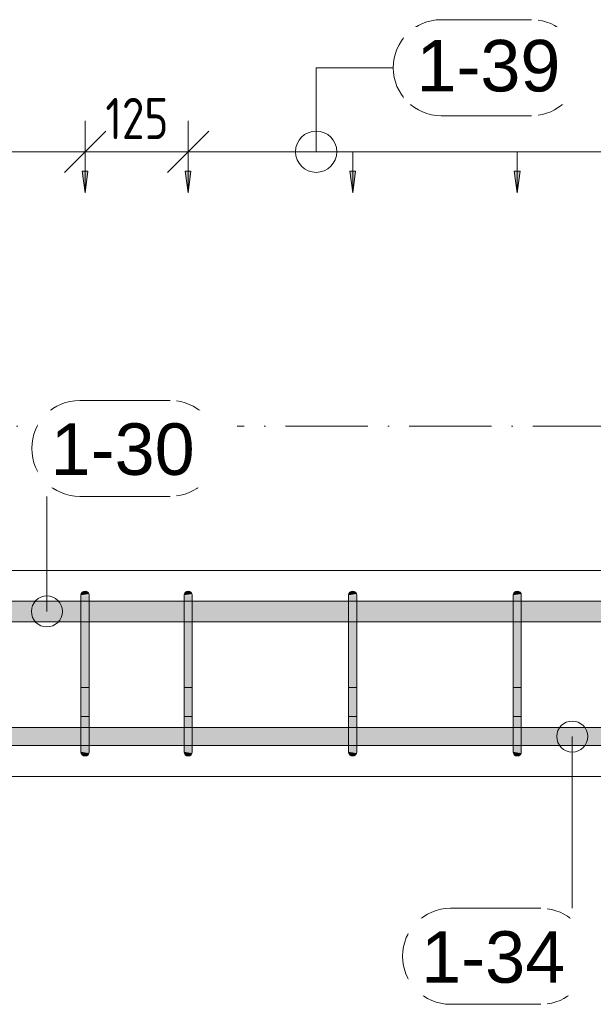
# Model space of a CAD drawing. Header units: millimetres. Extents: x 4307 to 42792, y 1610 to 10025.
# Tile 248 of 256: x 36680 to 37376, y 8394 to 9588. Entities that reach past the tile are written whole.
import ezdxf

# ---------------------------------------------------------------- set-up
doc = ezdxf.new("R2010")
doc.units = ezdxf.units.MM
doc.linetypes.add('Čerchovaná', pattern=[150, 100, -25, 0, -25])
for name, color, linetype, lineweight in [('A-ANNO-DIMS', 211, 'Continuous', 5), ('A-ANNO-DIMS-25', 211, 'Continuous', 5), ('A-FLOR-LEVL', 51, 'Continuous', 5), ('S-BEAM', 12, 'Continuous', 9), ('S-RBAR', 171, 'Continuous', 5), ('S-RBAR-IDEN', 171, 'Continuous', 5)]:
    doc.layers.add(name, color=color, linetype=linetype, lineweight=lineweight)
doc.styles.add('Arial_1', font='arial.ttf', dxfattribs={"height": 62.5})
doc.styles.add('ISOCPEUR_2', font='isocpeur.ttf', dxfattribs={"width": 0.8, "height": 50})
doc.dimstyles.new('Vnitřní', dxfattribs={"dimscale": 304.8, "dimtxt": 49.799059, "dimasz": 0.164042, "dimexe": 0.123031, "dimexo": 0.0625, "dimgap": 0, "dimtad": 1, "dimdec": 0, "dimzin": 0, "dimdsep": 46, "dimtxsty": 'ISOCPEUR_2', "dimblk1": 'OBLIQUE', "dimblk2": 'OBLIQUE', "dimsah": 1, "dimcen": 0.09, "dimdle": 0.123031, "dimazin": 0, "dimtfac": 1, "dimtdec": 4, "dimtix": 1, "dimtmove": 0, "dimatfit": 3, "dimfxl": 0.123031, "dimfxlon": 1, "dimtvp": 1, "dimtolj": 1, "dimtzin": 0, "dimarcsym": 2})
doc.dimstyles.new('Výztuž_kusy__řezy__3', dxfattribs={"dimscale": 304.8, "dimtxt": 0.18, "dimasz": 0, "dimexe": 0, "dimexo": 0.0625, "dimgap": 0.082021, "dimtad": 1, "dimdec": 0, "dimzin": 0, "dimdsep": 46, "dimtxsty": 'Arial_1', "dimblk1": 'NONE', "dimblk2": 'NONE', "dimsah": 1, "dimcen": 0.09, "dimazin": 0, "dimtfac": 1, "dimtdec": 4, "dimtix": 1, "dimtmove": 0, "dimatfit": 3, "dimfxl": 0.164042, "dimfxlon": 1, "dimtvp": 1, "dimtfill": 1, "dimtolj": 1, "dimtzin": 0, "dimarcsym": 2})

# ---------------------------------------------------------------- blocks, each defined once
blk = doc.blocks.new('DIMBLOCK796-V3')
at = {"layer": 'A-ANNO-DIMS-25'}
for p, q in [((36759.8, 9427.8), (36759.8, 9465.3)), ((36884.8, 9427.8), (36884.8, 9465.3)), ((36759.8, 9427.8), (36784.8, 9452.8)), ((36884.8, 9427.8), (36909.8, 9452.8)), ((36722.3, 9427.8), (36922.3, 9427.8)), ((36759.8, 9427.8), (36734.8, 9402.8)), ((36759.8, 9427.8), (36759.8, 9390.3)), ((36884.8, 9427.8), (36859.8, 9402.8)), ((36884.8, 9427.8), (36884.8, 9390.3))]:
    blk.add_line(p, q, dxfattribs=at)
at = {"layer": 'A-ANNO-DIMS-25', "color": 0, "insert": (36784.4, 9493.1), "char_height": 50, "width": 90.788, "attachment_point": 1, "line_spacing_factor": 1.149209, "style": 'ISOCPEUR_2'}
blk.add_mtext('125', dxfattribs=at)
blk = doc.blocks.new('_Oblique')
at = {"color": 0, "linetype": 'ByBlock', "lineweight": -2}
blk.add_line((-0.5, -0.5), (0.5, 0.5), dxfattribs=at)
blk = doc.blocks.new('DIMBLOCK855-V3')
at = {"layer": 'A-ANNO-DIMS-25'}
for points in [[(36661.3, 9377.8), (36664.7, 9404.1), (36657.8, 9404.1)], [(36759.8, 9377.8), (36763.2, 9404.1), (36756.3, 9404.1)]]:
    blk.add_hatch(color=256, dxfattribs=at).paths.add_polyline_path(points)
for p, q in [((36661.3, 9427.8), (36759.8, 9427.8)), ((36661.3, 9427.8), (36661.3, 9427.8)), ((36661.3, 9427.8), (36661.3, 9377.8)), ((36759.8, 9427.8), (36759.8, 9427.8)), ((36759.8, 9427.8), (36759.8, 9377.8)), ((36664.7, 9404.1), (36657.8, 9404.1)), ((36657.8, 9404.1), (36661.3, 9377.8)), ((36661.3, 9377.8), (36664.7, 9404.1)), ((36763.2, 9404.1), (36756.3, 9404.1)), ((36756.3, 9404.1), (36759.8, 9377.8)), ((36759.8, 9377.8), (36763.2, 9404.1))]:
    blk.add_line(p, q, dxfattribs=at)
blk = doc.blocks.new('_None')
blk = doc.blocks.new('DIMBLOCK856-V3')
at = {"layer": 'A-ANNO-DIMS-25'}
for points in [[(35380.5, 9377.8), (35384, 9404.1), (35377.1, 9404.1)], [(35479, 9377.8), (35482.5, 9404.1), (35475.6, 9404.1)], [(35577.6, 9377.8), (35581, 9404.1), (35574.1, 9404.1)], [(35676.1, 9377.8), (35679.5, 9404.1), (35672.6, 9404.1)], [(35774.6, 9377.8), (35778, 9404.1), (35771.1, 9404.1)], [(35873.1, 9377.8), (35876.6, 9404.1), (35869.6, 9404.1)], [(35971.6, 9377.8), (35975.1, 9404.1), (35968.2, 9404.1)], [(36070.1, 9377.8), (36073.6, 9404.1), (36066.7, 9404.1)], [(36168.7, 9377.8), (36172.1, 9404.1), (36165.2, 9404.1)], [(36267.2, 9377.8), (36270.6, 9404.1), (36263.7, 9404.1)], [(36365.7, 9377.8), (36369.2, 9404.1), (36362.2, 9404.1)], [(36464.2, 9377.8), (36467.7, 9404.1), (36460.8, 9404.1)], [(36562.7, 9377.8), (36566.2, 9404.1), (36559.3, 9404.1)], [(36661.3, 9377.8), (36664.7, 9404.1), (36657.8, 9404.1)], [(36759.8, 9377.8), (36763.2, 9404.1), (36756.3, 9404.1)]]:
    blk.add_hatch(color=256, dxfattribs=at).paths.add_polyline_path(points)
for p, q in [((35380.5, 9427.8), (36759.8, 9427.8)), ((35380.5, 9427.8), (35479, 9427.8)), ((35380.5, 9427.8), (35380.5, 9427.8)), ((35380.5, 9427.8), (35380.5, 9377.8)), ((35479, 9427.8), (35577.6, 9427.8)), ((35479, 9427.8), (35479, 9427.8)), ((35479, 9427.8), (35479, 9377.8)), ((35577.6, 9427.8), (35676.1, 9427.8)), ((35577.6, 9427.8), (35577.6, 9427.8)), ((35577.6, 9427.8), (35577.6, 9377.8)), ((35676.1, 9427.8), (35774.6, 9427.8)), ((35676.1, 9427.8), (35676.1, 9427.8)), ((35676.1, 9427.8), (35676.1, 9377.8)), ((35774.6, 9427.8), (35873.1, 9427.8)), ((35774.6, 9427.8), (35774.6, 9427.8)), ((35774.6, 9427.8), (35774.6, 9377.8)), ((35873.1, 9427.8), (35971.6, 9427.8)), ((35873.1, 9427.8), (35873.1, 9427.8)), ((35873.1, 9427.8), (35873.1, 9377.8)), ((35971.6, 9427.8), (36070.1, 9427.8)), ((35971.6, 9427.8), (35971.6, 9427.8)), ((35971.6, 9427.8), (35971.6, 9377.8)), ((36070.1, 9427.8), (36168.7, 9427.8)), ((36070.1, 9427.8), (36070.1, 9427.8)), ((36070.1, 9427.8), (36070.1, 9377.8)), ((36168.7, 9427.8), (36267.2, 9427.8)), ((36168.7, 9427.8), (36168.7, 9427.8)), ((36168.7, 9427.8), (36168.7, 9377.8)), ((36267.2, 9427.8), (36365.7, 9427.8)), ((36267.2, 9427.8), (36267.2, 9427.8)), ((36267.2, 9427.8), (36267.2, 9377.8)), ((36365.7, 9427.8), (36464.2, 9427.8)), ((36365.7, 9427.8), (36365.7, 9427.8)), ((36365.7, 9427.8), (36365.7, 9377.8)), ((36464.2, 9427.8), (36562.7, 9427.8)), ((36464.2, 9427.8), (36464.2, 9427.8)), ((36464.2, 9427.8), (36464.2, 9377.8)), ((36562.7, 9427.8), (36661.3, 9427.8)), ((36562.7, 9427.8), (36562.7, 9427.8)), ((36562.7, 9427.8), (36562.7, 9377.8)), ((36661.3, 9427.8), (36759.8, 9427.8)), ((36661.3, 9427.8), (36661.3, 9427.8)), ((36661.3, 9427.8), (36661.3, 9377.8)), ((36759.8, 9427.8), (36759.8, 9427.8)), ((36759.8, 9427.8), (36759.8, 9377.8)), ((35384, 9404.1), (35377.1, 9404.1)), ((35377.1, 9404.1), (35380.5, 9377.8)), ((35380.5, 9377.8), (35384, 9404.1)), ((35482.5, 9404.1), (35475.6, 9404.1)), ((35475.6, 9404.1), (35479, 9377.8)), ((35479, 9377.8), (35482.5, 9404.1)), ((35581, 9404.1), (35574.1, 9404.1)), ((35574.1, 9404.1), (35577.6, 9377.8)), ((35577.6, 9377.8), (35581, 9404.1)), ((35679.5, 9404.1), (35672.6, 9404.1)), ((35672.6, 9404.1), (35676.1, 9377.8)), ((35676.1, 9377.8), (35679.5, 9404.1)), ((35778, 9404.1), (35771.1, 9404.1)), ((35771.1, 9404.1), (35774.6, 9377.8)), ((35774.6, 9377.8), (35778, 9404.1)), ((35876.6, 9404.1), (35869.6, 9404.1)), ((35869.6, 9404.1), (35873.1, 9377.8)), ((35873.1, 9377.8), (35876.6, 9404.1)), ((35975.1, 9404.1), (35968.2, 9404.1)), ((35968.2, 9404.1), (35971.6, 9377.8)), ((35971.6, 9377.8), (35975.1, 9404.1)), ((36073.6, 9404.1), (36066.7, 9404.1)), ((36066.7, 9404.1), (36070.1, 9377.8)), ((36070.1, 9377.8), (36073.6, 9404.1)), ((36172.1, 9404.1), (36165.2, 9404.1)), ((36165.2, 9404.1), (36168.7, 9377.8)), ((36168.7, 9377.8), (36172.1, 9404.1)), ((36270.6, 9404.1), (36263.7, 9404.1)), ((36263.7, 9404.1), (36267.2, 9377.8)), ((36267.2, 9377.8), (36270.6, 9404.1)), ((36369.2, 9404.1), (36362.2, 9404.1)), ((36362.2, 9404.1), (36365.7, 9377.8)), ((36365.7, 9377.8), (36369.2, 9404.1)), ((36467.7, 9404.1), (36460.8, 9404.1)), ((36460.8, 9404.1), (36464.2, 9377.8)), ((36464.2, 9377.8), (36467.7, 9404.1)), ((36566.2, 9404.1), (36559.3, 9404.1)), ((36559.3, 9404.1), (36562.7, 9377.8)), ((36562.7, 9377.8), (36566.2, 9404.1)), ((36664.7, 9404.1), (36657.8, 9404.1)), ((36657.8, 9404.1), (36661.3, 9377.8)), ((36661.3, 9377.8), (36664.7, 9404.1)), ((36763.2, 9404.1), (36756.3, 9404.1)), ((36756.3, 9404.1), (36759.8, 9377.8)), ((36759.8, 9377.8), (36763.2, 9404.1))]:
    blk.add_line(p, q, dxfattribs=at)
blk = doc.blocks.new('DIMBLOCK857-V3')
at = {"layer": 'A-ANNO-DIMS-25'}
for points in [[(36884.8, 9377.8), (36888.2, 9404.1), (36881.3, 9404.1)], [(37084.4, 9377.8), (37087.8, 9404.1), (37080.9, 9404.1)]]:
    blk.add_hatch(color=256, dxfattribs=at).paths.add_polyline_path(points)
for p, q in [((36884.8, 9427.8), (37084.4, 9427.8)), ((36884.8, 9427.8), (36884.8, 9427.8)), ((36884.8, 9427.8), (36884.8, 9377.8)), ((37084.4, 9427.8), (37084.4, 9427.8)), ((37084.4, 9427.8), (37084.4, 9377.8)), ((36888.2, 9404.1), (36881.3, 9404.1)), ((36881.3, 9404.1), (36884.8, 9377.8)), ((36884.8, 9377.8), (36888.2, 9404.1)), ((37087.8, 9404.1), (37080.9, 9404.1)), ((37080.9, 9404.1), (37084.4, 9377.8)), ((37084.4, 9377.8), (37087.8, 9404.1))]:
    blk.add_line(p, q, dxfattribs=at)
blk = doc.blocks.new('DIMBLOCK858-V3')
at = {"layer": 'A-ANNO-DIMS-25'}
for points in [[(37084.4, 9377.8), (37087.8, 9404.1), (37080.9, 9404.1)], [(37284, 9377.8), (37287.4, 9404.1), (37280.5, 9404.1)]]:
    blk.add_hatch(color=256, dxfattribs=at).paths.add_polyline_path(points)
for p, q in [((37084.4, 9427.8), (37284, 9427.8)), ((37084.4, 9427.8), (37084.4, 9427.8)), ((37084.4, 9427.8), (37084.4, 9377.8)), ((37284, 9427.8), (37284, 9427.8)), ((37284, 9427.8), (37284, 9377.8)), ((37087.8, 9404.1), (37080.9, 9404.1)), ((37080.9, 9404.1), (37084.4, 9377.8)), ((37084.4, 9377.8), (37087.8, 9404.1)), ((37287.4, 9404.1), (37280.5, 9404.1)), ((37280.5, 9404.1), (37284, 9377.8)), ((37284, 9377.8), (37287.4, 9404.1))]:
    blk.add_line(p, q, dxfattribs=at)
blk = doc.blocks.new('DIMBLOCK859-V3')
at = {"layer": 'A-ANNO-DIMS-25'}
for points in [[(37284, 9377.8), (37287.4, 9404.1), (37280.5, 9404.1)], [(37483.6, 9377.8), (37487, 9404.1), (37480.1, 9404.1)]]:
    blk.add_hatch(color=256, dxfattribs=at).paths.add_polyline_path(points)
for p, q in [((37284, 9427.8), (37483.6, 9427.8)), ((37284, 9427.8), (37284, 9427.8)), ((37284, 9427.8), (37284, 9377.8)), ((37483.6, 9427.8), (37483.6, 9427.8)), ((37483.6, 9427.8), (37483.6, 9377.8)), ((37287.4, 9404.1), (37280.5, 9404.1)), ((37280.5, 9404.1), (37284, 9377.8)), ((37284, 9377.8), (37287.4, 9404.1)), ((37487, 9404.1), (37480.1, 9404.1)), ((37480.1, 9404.1), (37483.6, 9377.8)), ((37483.6, 9377.8), (37487, 9404.1))]:
    blk.add_line(p, q, dxfattribs=at)
blk = doc.blocks.new('DIMBLOCK869-V3')
at = {"layer": 'A-ANNO-DIMS-25'}
for points in [[(36884.8, 9377.8), (36888.2, 9404.1), (36881.3, 9404.1)], [(37084.4, 9377.8), (37087.8, 9404.1), (37080.9, 9404.1)], [(37284, 9377.8), (37287.4, 9404.1), (37280.5, 9404.1)], [(37483.6, 9377.8), (37487, 9404.1), (37480.1, 9404.1)], [(37683.2, 9377.8), (37686.6, 9404.1), (37679.7, 9404.1)], [(37882.8, 9377.8), (37886.2, 9404.1), (37879.3, 9404.1)], [(38082.4, 9377.8), (38085.8, 9404.1), (38078.9, 9404.1)], [(38282, 9377.8), (38285.4, 9404.1), (38278.5, 9404.1)], [(38481.6, 9377.8), (38485, 9404.1), (38478.1, 9404.1)], [(38681.2, 9377.8), (38684.6, 9404.1), (38677.7, 9404.1)], [(38880.8, 9377.8), (38884.2, 9404.1), (38877.3, 9404.1)], [(39080.4, 9377.8), (39083.8, 9404.1), (39076.9, 9404.1)], [(39280, 9377.8), (39283.4, 9404.1), (39276.5, 9404.1)]]:
    blk.add_hatch(color=256, dxfattribs=at).paths.add_polyline_path(points)
for p, q in [((36884.8, 9427.8), (39280, 9427.8)), ((36884.8, 9427.8), (37084.4, 9427.8)), ((36884.8, 9427.8), (36884.8, 9427.8)), ((36884.8, 9427.8), (36884.8, 9377.8)), ((37084.4, 9427.8), (37284, 9427.8)), ((37084.4, 9427.8), (37084.4, 9427.8)), ((37084.4, 9427.8), (37084.4, 9377.8)), ((37284, 9427.8), (37483.6, 9427.8)), ((37284, 9427.8), (37284, 9427.8)), ((37284, 9427.8), (37284, 9377.8)), ((37483.6, 9427.8), (37683.2, 9427.8)), ((37483.6, 9427.8), (37483.6, 9427.8)), ((37483.6, 9427.8), (37483.6, 9377.8)), ((37683.2, 9427.8), (37882.8, 9427.8)), ((37683.2, 9427.8), (37683.2, 9427.8)), ((37683.2, 9427.8), (37683.2, 9377.8)), ((37882.8, 9427.8), (38082.4, 9427.8)), ((37882.8, 9427.8), (37882.8, 9427.8)), ((37882.8, 9427.8), (37882.8, 9377.8)), ((38082.4, 9427.8), (38282, 9427.8)), ((38082.4, 9427.8), (38082.4, 9427.8)), ((38082.4, 9427.8), (38082.4, 9377.8)), ((38282, 9427.8), (38481.6, 9427.8)), ((38282, 9427.8), (38282, 9427.8)), ((38282, 9427.8), (38282, 9377.8)), ((38481.6, 9427.8), (38681.2, 9427.8)), ((38481.6, 9427.8), (38481.6, 9427.8)), ((38481.6, 9427.8), (38481.6, 9377.8)), ((38681.2, 9427.8), (38880.8, 9427.8)), ((38681.2, 9427.8), (38681.2, 9427.8)), ((38681.2, 9427.8), (38681.2, 9377.8)), ((38880.8, 9427.8), (39080.4, 9427.8)), ((38880.8, 9427.8), (38880.8, 9427.8)), ((38880.8, 9427.8), (38880.8, 9377.8)), ((39080.4, 9427.8), (39280, 9427.8)), ((39080.4, 9427.8), (39080.4, 9427.8)), ((39080.4, 9427.8), (39080.4, 9377.8)), ((39280, 9427.8), (39280, 9427.8)), ((39280, 9427.8), (39280, 9377.8)), ((36888.2, 9404.1), (36881.3, 9404.1)), ((36881.3, 9404.1), (36884.8, 9377.8)), ((36884.8, 9377.8), (36888.2, 9404.1)), ((37087.8, 9404.1), (37080.9, 9404.1)), ((37080.9, 9404.1), (37084.4, 9377.8)), ((37084.4, 9377.8), (37087.8, 9404.1)), ((37287.4, 9404.1), (37280.5, 9404.1)), ((37280.5, 9404.1), (37284, 9377.8)), ((37284, 9377.8), (37287.4, 9404.1)), ((37487, 9404.1), (37480.1, 9404.1)), ((37480.1, 9404.1), (37483.6, 9377.8)), ((37483.6, 9377.8), (37487, 9404.1)), ((37686.6, 9404.1), (37679.7, 9404.1)), ((37679.7, 9404.1), (37683.2, 9377.8)), ((37683.2, 9377.8), (37686.6, 9404.1)), ((37886.2, 9404.1), (37879.3, 9404.1)), ((37879.3, 9404.1), (37882.8, 9377.8)), ((37882.8, 9377.8), (37886.2, 9404.1)), ((38085.8, 9404.1), (38078.9, 9404.1)), ((38078.9, 9404.1), (38082.4, 9377.8)), ((38082.4, 9377.8), (38085.8, 9404.1)), ((38285.4, 9404.1), (38278.5, 9404.1)), ((38278.5, 9404.1), (38282, 9377.8)), ((38282, 9377.8), (38285.4, 9404.1)), ((38485, 9404.1), (38478.1, 9404.1)), ((38478.1, 9404.1), (38481.6, 9377.8)), ((38481.6, 9377.8), (38485, 9404.1)), ((38684.6, 9404.1), (38677.7, 9404.1)), ((38677.7, 9404.1), (38681.2, 9377.8)), ((38681.2, 9377.8), (38684.6, 9404.1)), ((38884.2, 9404.1), (38877.3, 9404.1)), ((38877.3, 9404.1), (38880.8, 9377.8)), ((38880.8, 9377.8), (38884.2, 9404.1)), ((39083.8, 9404.1), (39076.9, 9404.1)), ((39076.9, 9404.1), (39080.4, 9377.8)), ((39080.4, 9377.8), (39083.8, 9404.1)), ((39283.4, 9404.1), (39276.5, 9404.1)), ((39276.5, 9404.1), (39280, 9377.8)), ((39280, 9377.8), (39283.4, 9404.1))]:
    blk.add_line(p, q, dxfattribs=at)
blk = doc.blocks.new('Popisek výztuže__BEZ NATOČENÍ_ - _Typ_ množství_PRAVÝ _řezy_-573725-V3')
at = {"layer": 'S-RBAR-IDEN'}
for p, q in [((6547.6, 9782.6), (6437.9, 9782.6)), ((6437.9, 9666.2), (6547.6, 9666.2))]:
    blk.add_line(p, q, dxfattribs=at)
for centre, start, end in [((6437.9, 9724.4), 90, 270), ((6547.6, 9724.4), 277.6434, 82.3566)]:
    blk.add_arc(centre, 58.2, start, end, dxfattribs=at)
blk = doc.blocks.new('Popisek výztuže - _Typ_ množství_LEVÝ-573731-V3')
at = {"layer": 'S-RBAR-IDEN'}
for p, q in [((5555.8, 9108.9), (5446.1, 9108.9)), ((5446.1, 8992.5), (5555.8, 8992.5))]:
    blk.add_line(p, q, dxfattribs=at)
for centre, start, end in [((5446.1, 9050.7), 90, 270), ((5555.8, 9050.7), 277.6434, 82.3566)]:
    blk.add_arc(centre, 58.2, start, end, dxfattribs=at)
blk = doc.blocks.new('Popisek výztuže - _Typ_ množství_PRAVÝ-500031-V3')
at = {"layer": 'S-RBAR-IDEN'}
for p, q in [((16609.1, 9085.5), (16499.4, 9085.5)), ((16499.4, 8969.1), (16609.1, 8969.1))]:
    blk.add_line(p, q, dxfattribs=at)
for centre, start, end in [((16499.4, 9027.3), 90, 270), ((16609.1, 9027.3), 277.6434, 82.3566)]:
    blk.add_arc(centre, 58.2, start, end, dxfattribs=at)

msp = doc.modelspace()

# ---------------------------------------------------------------- hatches: boundary and pattern name
at = {"layer": 'S-RBAR'}
for points in [[(36754.8, 8890), (36764.6, 8891.3), (36764.1, 8892.5), (36763.3, 8893.5), (36762.3, 8894.3), (36761.1, 8894.8), (36759.8, 8895), (36758.5, 8894.8), (36757.3, 8894.3), (36756.2, 8893.5), (36755.4, 8892.5), (36754.9, 8891.3)], [(36764.8, 8865), (36764.8, 8890), (36754.8, 8890), (36754.8, 8865)], [(36879.8, 8890), (36889.6, 8891.3), (36889.1, 8892.5), (36888.3, 8893.5), (36887.3, 8894.3), (36886.1, 8894.8), (36884.8, 8895), (36883.5, 8894.8), (36882.3, 8894.3), (36881.2, 8893.5), (36880.4, 8892.5), (36879.9, 8891.3)], [(36889.8, 8865), (36889.8, 8890), (36879.8, 8890), (36879.8, 8865)], [(37079.4, 8890), (37089.2, 8891.3), (37088.7, 8892.5), (37087.9, 8893.5), (37086.9, 8894.3), (37085.7, 8894.8), (37084.4, 8895), (37083.1, 8894.8), (37081.9, 8894.3), (37080.8, 8893.5), (37080, 8892.5), (37079.5, 8891.3)], [(37089.4, 8865), (37089.4, 8890), (37079.4, 8890), (37079.4, 8865)], [(37279, 8890), (37288.8, 8891.3), (37288.3, 8892.5), (37287.5, 8893.5), (37286.5, 8894.3), (37285.3, 8894.8), (37284, 8895), (37282.7, 8894.8), (37281.5, 8894.3), (37280.4, 8893.5), (37279.6, 8892.5), (37279.1, 8891.3)], [(37289, 8865), (37289, 8890), (37279, 8890), (37279, 8865)], [(36764.8, 8725), (36764.8, 8865), (36754.8, 8865), (36754.8, 8725)], [(36889.8, 8725), (36889.8, 8865), (36879.8, 8865), (36879.8, 8725)], [(37089.4, 8725), (37089.4, 8865), (37079.4, 8865), (37079.4, 8725)], [(37289, 8725), (37289, 8865), (37279, 8865), (37279, 8725)], [(36764.6, 8700), (36764.8, 8700), (36764.8, 8725), (36754.8, 8725), (36754.8, 8700), (36759.8, 8700)], [(36889.6, 8700), (36889.8, 8700), (36889.8, 8725), (36879.8, 8725), (36879.8, 8700), (36884.8, 8700)], [(37089.2, 8700), (37089.4, 8700), (37089.4, 8725), (37079.4, 8725), (37079.4, 8700), (37084.4, 8700)], [(37288.8, 8700), (37289, 8700), (37289, 8725), (37279, 8725), (37279, 8700), (37284, 8700)], [(36759.8, 8695), (36761.1, 8695.2), (36762.3, 8695.7), (36763.3, 8696.5), (36764.1, 8697.5), (36764.6, 8698.7), (36754.8, 8700), (36754.9, 8698.7), (36755.4, 8697.5), (36756.2, 8696.5), (36757.3, 8695.7), (36758.5, 8695.2)], [(36884.8, 8695), (36886.1, 8695.2), (36887.3, 8695.7), (36888.3, 8696.5), (36889.1, 8697.5), (36889.6, 8698.7), (36879.8, 8700), (36879.9, 8698.7), (36880.4, 8697.5), (36881.2, 8696.5), (36882.3, 8695.7), (36883.5, 8695.2)], [(37084.4, 8695), (37085.7, 8695.2), (37086.9, 8695.7), (37087.9, 8696.5), (37088.7, 8697.5), (37089.2, 8698.7), (37079.4, 8700), (37079.5, 8698.7), (37080, 8697.5), (37080.8, 8696.5), (37081.9, 8695.7), (37083.1, 8695.2)], [(37284, 8695), (37285.3, 8695.2), (37286.5, 8695.7), (37287.5, 8696.5), (37288.3, 8697.5), (37288.8, 8698.7), (37279, 8700), (37279.1, 8698.7), (37279.6, 8697.5), (37280.4, 8696.5), (37281.5, 8695.7), (37282.7, 8695.2)]]:
    msp.add_hatch(color=7, dxfattribs=at).paths.add_polyline_path(points)
h = msp.add_hatch(color=7, dxfattribs=at)
h.paths.add_polyline_path([(35779.6, 8857.8), (35868.1, 8857.8), (35868.1, 8882.8), (35779.6, 8882.8), (35779.6, 8865)])
h.paths.add_polyline_path([(38077.4, 8857.8), (38077.4, 8882.8), (37887.8, 8882.8), (37887.8, 8857.8), (38010.1, 8857.8)])
h.paths.add_polyline_path([(33127.6, 8857.8), (33311.8, 8857.8), (33311.8, 8882.8), (33127.6, 8882.8)])
h.paths.add_polyline_path([(35671.1, 8857.8), (35671.1, 8882.8), (35582.6, 8882.8), (35582.6, 8857.8), (35652.4, 8857.8)])
h.paths.add_polyline_path([(33321.8, 8857.8), (33511.1, 8857.8), (33511.1, 8882.8), (33321.8, 8882.8), (33321.8, 8865)])
h.paths.add_polyline_path([(35739.7, 8857.8), (35769.6, 8857.8), (35769.6, 8882.8), (35681.1, 8882.8), (35681.1, 8857.8)])
h.paths.add_polyline_path([(37877.8, 8857.8), (37877.8, 8882.8), (37688.2, 8882.8), (37688.2, 8857.8), (37835.4, 8857.8)])
h.paths.add_polyline_path([(33521.1, 8857.8), (33710.5, 8857.8), (33710.5, 8882.8), (33521.1, 8882.8), (33521.1, 8865)])
h.paths.add_polyline_path([(35572.6, 8857.8), (35572.6, 8882.8), (35484, 8882.8), (35484, 8857.8), (35565.1, 8857.8)])
h.paths.add_polyline_path([(33720.5, 8857.8), (33910.5, 8857.8), (33910.5, 8882.8), (33720.5, 8882.8), (33720.5, 8865)])
h.paths.add_polyline_path([(35878.1, 8857.8), (35966.6, 8857.8), (35966.6, 8882.8), (35878.1, 8882.8), (35878.1, 8865)])
h.paths.add_polyline_path([(37678.2, 8857.8), (37678.2, 8882.8), (37488.6, 8882.8), (37488.6, 8857.8), (37660.8, 8857.8)])
h.paths.add_polyline_path([(33920.5, 8857.8), (33999.6, 8857.8), (33999.6, 8882.8), (33920.5, 8882.8), (33920.5, 8865)])
h.paths.add_polyline_path([(35474, 8857.8), (35474, 8882.8), (35385.5, 8882.8), (35385.5, 8857.8), (35390.5, 8857.8)])
h.paths.add_polyline_path([(34009.6, 8857.8), (34088.7, 8857.8), (34088.7, 8882.8), (34009.6, 8882.8), (34009.6, 8865)])
h.paths.add_polyline_path([(35375.5, 8857.8), (35375.5, 8882.8), (35285.5, 8882.8), (35285.5, 8857.8), (35303.1, 8857.8)])
h.paths.add_polyline_path([(34098.7, 8857.8), (34177.9, 8857.8), (34177.9, 8882.8), (34098.7, 8882.8), (34098.7, 8865)])
h.paths.add_polyline_path([(35976.6, 8857.8), (36065.1, 8857.8), (36065.1, 8882.8), (35976.6, 8882.8), (35976.6, 8865)])
h.paths.add_polyline_path([(34953.9, 8857.8), (34983.4, 8857.8), (34983.4, 8882.8), (34944.7, 8882.8), (34944.7, 8857.8)])
h.paths.add_polyline_path([(37478.6, 8857.8), (37478.6, 8882.8), (37289, 8882.8), (37289, 8857.8), (37398.8, 8857.8)])
h.paths.add_polyline_path([(34187.9, 8857.8), (34267, 8857.8), (34267, 8882.8), (34187.9, 8882.8), (34187.9, 8865)])
h.paths.add_polyline_path([(35275.5, 8857.8), (35275.5, 8882.8), (35236.8, 8882.8), (35236.8, 8857.8), (35259.5, 8857.8)])
h.paths.add_polyline_path([(34277, 8857.8), (34356.1, 8857.8), (34356.1, 8882.8), (34277, 8882.8), (34277, 8865)])
h.paths.add_polyline_path([(37279, 8857.8), (37279, 8882.8), (37089.4, 8882.8), (37089.4, 8857.8), (37224.2, 8857.8)])
h.paths.add_polyline_path([(34366.1, 8857.8), (34445.2, 8857.8), (34445.2, 8882.8), (34366.1, 8882.8), (34366.1, 8865)])
h.paths.add_polyline_path([(36370.7, 8857.8), (36459.2, 8857.8), (36459.2, 8882.8), (36370.7, 8882.8), (36370.7, 8865)])
h.paths.add_polyline_path([(34993.4, 8857.8), (35032.1, 8857.8), (35032.1, 8882.8), (34993.4, 8882.8), (34993.4, 8865)])
h.paths.add_polyline_path([(35226.8, 8857.8), (35226.8, 8882.8), (35188.1, 8882.8), (35188.1, 8857.8), (35215.8, 8857.8)])
h.paths.add_polyline_path([(34455.2, 8857.8), (34545.2, 8857.8), (34545.2, 8882.8), (34455.2, 8882.8), (34455.2, 8865)])
h.paths.add_polyline_path([(36075.1, 8857.8), (36163.7, 8857.8), (36163.7, 8882.8), (36075.1, 8882.8), (36075.1, 8865)])
h.paths.add_polyline_path([(37079.4, 8857.8), (37079.4, 8882.8), (36889.8, 8882.8), (36889.8, 8857.8), (37049.5, 8857.8)])
h.paths.add_polyline_path([(36351, 8857.8), (36360.7, 8857.8), (36360.7, 8882.8), (36272.2, 8882.8), (36272.2, 8857.8)])
h.paths.add_polyline_path([(34555.2, 8857.8), (34593.9, 8857.8), (34593.9, 8882.8), (34555.2, 8882.8), (34555.2, 8865)])
h.paths.add_polyline_path([(35178.1, 8857.8), (35178.1, 8882.8), (35139.5, 8882.8), (35139.5, 8857.8), (35172.2, 8857.8)])
h.paths.add_polyline_path([(34934.7, 8857.8), (34934.7, 8882.8), (34896, 8882.8), (34896, 8857.8), (34910.2, 8857.8)])
h.paths.add_polyline_path([(34603.9, 8857.8), (34642.6, 8857.8), (34642.6, 8882.8), (34603.9, 8882.8), (34603.9, 8865)])
h.paths.add_polyline_path([(36879.8, 8857.8), (36879.8, 8882.8), (36764.8, 8882.8), (36764.8, 8857.8), (36874.9, 8857.8)])
h.paths.add_polyline_path([(35080.8, 8857.8), (35080.8, 8882.8), (35042.1, 8882.8), (35042.1, 8857.8)])
h.paths.add_polyline_path([(34691.3, 8857.8), (34691.3, 8882.8), (34652.6, 8882.8), (34652.6, 8857.8)])
h.paths.add_polyline_path([(36469.2, 8857.8), (36557.7, 8857.8), (36557.7, 8882.8), (36469.2, 8882.8), (36469.2, 8865)])
h.paths.add_polyline_path([(36173.7, 8857.8), (36262.2, 8857.8), (36262.2, 8882.8), (36173.7, 8882.8), (36173.7, 8865)])
h.paths.add_polyline_path([(34886, 8857.8), (34886, 8882.8), (34847.3, 8882.8), (34847.3, 8857.8), (34866.5, 8857.8)])
h.paths.add_polyline_path([(36754.8, 8857.8), (36754.8, 8882.8), (36666.3, 8882.8), (36666.3, 8857.8), (36700.3, 8857.8)])
h.paths.add_polyline_path([(34701.3, 8857.8), (34739.9, 8857.8), (34739.9, 8882.8), (34701.3, 8882.8), (34701.3, 8862.2)])
h.paths.add_polyline_path([(35129.5, 8857.8), (35129.5, 8882.8), (35090.8, 8882.8), (35090.8, 8857.8), (35128.5, 8857.8)])
h.paths.add_polyline_path([(34749.9, 8857.8), (34788.6, 8857.8), (34788.6, 8882.8), (34749.9, 8882.8), (34749.9, 8862.2)])
h.paths.add_polyline_path([(36656.3, 8857.8), (36656.3, 8882.8), (36567.7, 8882.8), (36567.7, 8857.8), (36612.9, 8857.8)])
h.paths.add_polyline_path([(34837.3, 8857.8), (34837.3, 8882.8), (34798.6, 8882.8), (34798.6, 8857.8), (34822.9, 8857.8)])
h = msp.add_hatch(color=7, dxfattribs=at)
h.paths.add_polyline_path([(38097.4, 8707.6), (38277, 8707.9), (38277, 8729.6), (38087.4, 8729.6), (38087.4, 8707.6)])
h.paths.add_polyline_path([(34944.7, 8707.6), (34983.4, 8707.9), (34983.4, 8729.6), (34944.7, 8729.6), (34944.7, 8707.9)])
h.paths.add_polyline_path([(40287, 8707.6), (40374.5, 8707.9), (40374.5, 8729.6), (40287, 8729.6), (40287, 8707.9)])
h.paths.add_polyline_path([(34927.4, 8707.6), (34934.7, 8707.9), (34934.7, 8729.6), (34927.4, 8729.6), (34927.4, 8707.9)])
h.paths.add_polyline_path([(40277, 8707.6), (40277, 8729.6), (40189.6, 8729.6), (40189.6, 8707.6), (40236.7, 8707.6)])
h.paths.add_polyline_path([(34993.4, 8707.6), (35032.1, 8707.9), (35032.1, 8729.6), (34993.4, 8729.6), (34993.4, 8707.9)])
h.paths.add_polyline_path([(40179.6, 8707.6), (40179.6, 8729.6), (40092.1, 8729.6), (40092.1, 8707.6), (40149.4, 8707.6)])
h.paths.add_polyline_path([(35042.1, 8707.6), (35080.8, 8707.9), (35080.8, 8729.6), (35042.1, 8729.6), (35042.1, 8707.9)])
h.paths.add_polyline_path([(35090.8, 8707.6), (35129.5, 8707.9), (35129.5, 8729.6), (35090.8, 8729.6), (35090.8, 8707.9)])
h.paths.add_polyline_path([(40082.1, 8707.6), (40082.1, 8729.6), (39994.7, 8729.6), (39994.7, 8707.6), (40062.1, 8707.6)])
h.paths.add_polyline_path([(35139.5, 8707.6), (35178.1, 8707.9), (35178.1, 8729.6), (35139.5, 8729.6), (35139.5, 8707.9)])
h.paths.add_polyline_path([(35188.1, 8707.6), (35226.8, 8707.9), (35226.8, 8729.6), (35188.1, 8729.6), (35188.1, 8707.9)])
h.paths.add_polyline_path([(39984.7, 8707.6), (39984.7, 8729.6), (39897.2, 8729.6), (39897.2, 8707.6), (39974.8, 8707.6)])
h.paths.add_polyline_path([(35236.8, 8707.6), (35275.5, 8707.9), (35275.5, 8729.6), (35236.8, 8729.6), (35236.8, 8707.9)])
h.paths.add_polyline_path([(35285.5, 8707.6), (35375.5, 8707.9), (35375.5, 8729.6), (35285.5, 8729.6), (35285.5, 8707.9)])
h.paths.add_polyline_path([(35385.5, 8707.6), (35474, 8707.9), (35474, 8729.6), (35385.5, 8729.6), (35385.5, 8707.9)])
h.paths.add_polyline_path([(35484, 8707.6), (35572.6, 8707.9), (35572.6, 8729.6), (35484, 8729.6), (35484, 8707.9)])
h.paths.add_polyline_path([(35582.6, 8707.6), (35671.1, 8707.9), (35671.1, 8729.6), (35582.6, 8729.6), (35582.6, 8707.9)])
h.paths.add_polyline_path([(35681.1, 8707.6), (35769.6, 8707.9), (35769.6, 8729.6), (35681.1, 8729.6), (35681.1, 8707.9)])
h.paths.add_polyline_path([(35779.6, 8707.6), (35868.1, 8707.9), (35868.1, 8729.6), (35779.6, 8729.6), (35779.6, 8707.9)])
h.paths.add_polyline_path([(35878.1, 8707.6), (35966.6, 8707.9), (35966.6, 8729.6), (35878.1, 8729.6), (35878.1, 8707.9)])
h.paths.add_polyline_path([(35976.6, 8707.6), (36065.1, 8707.9), (36065.1, 8729.6), (35976.6, 8729.6), (35976.6, 8707.9)])
h.paths.add_polyline_path([(36075.1, 8707.6), (36163.7, 8707.9), (36163.7, 8729.6), (36075.1, 8729.6), (36075.1, 8707.9)])
h.paths.add_polyline_path([(36173.7, 8707.6), (36262.2, 8707.9), (36262.2, 8729.6), (36173.7, 8729.6), (36173.7, 8707.9)])
h.paths.add_polyline_path([(36272.2, 8707.6), (36360.7, 8707.9), (36360.7, 8729.6), (36272.2, 8729.6), (36272.2, 8707.9)])
h.paths.add_polyline_path([(36370.7, 8707.6), (36459.2, 8707.9), (36459.2, 8729.6), (36370.7, 8729.6), (36370.7, 8707.9)])
h.paths.add_polyline_path([(36469.2, 8707.6), (36557.7, 8707.9), (36557.7, 8729.6), (36469.2, 8729.6), (36469.2, 8707.9)])
h.paths.add_polyline_path([(36567.7, 8707.6), (36656.3, 8707.9), (36656.3, 8729.6), (36567.7, 8729.6), (36567.7, 8707.9)])
h.paths.add_polyline_path([(36666.3, 8707.6), (36754.8, 8707.9), (36754.8, 8729.6), (36666.3, 8729.6), (36666.3, 8707.9)])
h.paths.add_polyline_path([(36764.8, 8707.6), (36879.8, 8707.9), (36879.8, 8729.6), (36764.8, 8729.6), (36764.8, 8707.9)])
h.paths.add_polyline_path([(36889.8, 8707.6), (37079.4, 8707.9), (37079.4, 8729.6), (36889.8, 8729.6), (36889.8, 8707.9)])
h.paths.add_polyline_path([(37089.4, 8707.6), (37279, 8707.9), (37279, 8729.6), (37089.4, 8729.6), (37089.4, 8707.9)])
h.paths.add_polyline_path([(37289, 8707.6), (37478.6, 8707.9), (37478.6, 8729.6), (37289, 8729.6), (37289, 8707.9)])
h.paths.add_polyline_path([(37488.6, 8707.6), (37678.2, 8707.9), (37678.2, 8729.6), (37488.6, 8729.6), (37488.6, 8707.9)])
h.paths.add_polyline_path([(37688.2, 8707.6), (37877.8, 8707.9), (37877.8, 8729.6), (37688.2, 8729.6), (37688.2, 8707.9)])
h.paths.add_polyline_path([(37887.8, 8707.6), (38077.4, 8707.9), (38077.4, 8729.6), (37887.8, 8729.6), (37887.8, 8707.9)])
h.paths.add_polyline_path([(41000.8, 8707.6), (41002.4, 8707.6), (41002.4, 8729.6), (40982.4, 8729.6), (40982.4, 8707.6)])
h.paths.add_polyline_path([(40972.4, 8707.6), (40972.4, 8729.6), (40939.1, 8729.6), (40939.1, 8707.6)])
h.paths.add_polyline_path([(39887.2, 8707.6), (39887.2, 8729.6), (39799.8, 8729.6), (39799.8, 8707.6), (39843.8, 8707.6)])
h.paths.add_polyline_path([(40929.1, 8707.6), (40929.1, 8729.6), (40895.8, 8729.6), (40895.8, 8707.6)])
h.paths.add_polyline_path([(39789.8, 8707.6), (39789.8, 8729.6), (39702.3, 8729.6), (39702.3, 8707.6), (39756.5, 8707.6)])
h.paths.add_polyline_path([(40885.8, 8707.6), (40885.8, 8729.6), (40852.5, 8729.6), (40852.5, 8707.6)])
h.paths.add_polyline_path([(40842.5, 8707.6), (40842.5, 8729.6), (40809.2, 8729.6), (40809.2, 8707.6)])
h.paths.add_polyline_path([(39692.3, 8707.6), (39692.3, 8729.6), (39604.9, 8729.6), (39604.9, 8707.6), (39669.2, 8707.6)])
h.paths.add_polyline_path([(40764.2, 8707.6), (40764.2, 8729.6), (40676.8, 8729.6), (40676.8, 8707.6), (40760.7, 8707.6)])
h.paths.add_polyline_path([(40799.2, 8707.6), (40799.2, 8729.6), (40774.2, 8729.6), (40774.2, 8707.6)])
h.paths.add_polyline_path([(38287, 8707.6), (38476.6, 8707.9), (38476.6, 8729.6), (38287, 8729.6), (38287, 8707.9)])
h.paths.add_polyline_path([(40666.8, 8707.6), (40666.8, 8729.6), (40579.3, 8729.6), (40579.3, 8707.6), (40629.7, 8707.6)])
h.paths.add_polyline_path([(40569.3, 8707.6), (40569.3, 8729.6), (40481.9, 8729.6), (40481.9, 8707.6), (40542.4, 8707.6)])
h.paths.add_polyline_path([(38486.6, 8707.6), (38676.2, 8707.9), (38676.2, 8729.6), (38486.6, 8729.6), (38486.6, 8707.9)])
h.paths.add_polyline_path([(40471.9, 8707.6), (40471.9, 8729.6), (40384.5, 8729.6), (40384.5, 8707.6), (40455, 8707.6)])
h.paths.add_polyline_path([(38686.2, 8707.6), (38875.8, 8707.9), (38875.8, 8729.6), (38686.2, 8729.6), (38686.2, 8707.9)])
h.paths.add_polyline_path([(38885.8, 8707.6), (39075.4, 8707.9), (39075.4, 8729.6), (38885.8, 8729.6), (38885.8, 8707.9)])
h.paths.add_polyline_path([(39085.4, 8707.6), (39275, 8707.9), (39275, 8729.6), (39085.4, 8729.6), (39085.4, 8707.9)])
h.paths.add_polyline_path([(39285, 8707.6), (39400, 8707.9), (39400, 8729.6), (39285, 8729.6), (39285, 8707.9)])
h.paths.add_polyline_path([(39410, 8707.6), (39497.4, 8707.9), (39497.4, 8729.6), (39410, 8729.6), (39410, 8707.9)])
h.paths.add_polyline_path([(39507.4, 8707.6), (39594.9, 8707.9), (39594.9, 8729.6), (39507.4, 8729.6), (39507.4, 8707.9)])

# ---------------------------------------------------------------- linework, layer by layer
at = {"layer": 'A-FLOR-LEVL', "linetype": 'Čerchovaná'}
msp.add_line((29948.1, 9095), (42662.7, 9095), dxfattribs=at)
at = {"layer": 'S-BEAM'}
for p, q in [((35087.4, 8920), (40977.4, 8920)), ((35087.4, 8920), (40977.4, 8920)), ((40977.4, 8670), (35087.4, 8670)), ((35087.4, 8670), (40977.4, 8670))]:
    msp.add_line(p, q, dxfattribs=at)
at = {"layer": 'S-RBAR'}
for p, q in [((36754.8, 8890), (36754.8, 8865)), ((36754.8, 8890), (36754.8, 8865)), ((36764.8, 8890), (36764.8, 8865)), ((36764.8, 8890), (36764.8, 8865)), ((36879.8, 8890), (36879.8, 8865)), ((36879.8, 8890), (36879.8, 8865)), ((36889.8, 8890), (36889.8, 8865)), ((36889.8, 8890), (36889.8, 8865)), ((37079.4, 8890), (37079.4, 8865)), ((37079.4, 8890), (37079.4, 8865)), ((37089.4, 8890), (37089.4, 8865)), ((37089.4, 8890), (37089.4, 8865)), ((37279, 8890), (37279, 8865)), ((37279, 8890), (37279, 8865)), ((37289, 8890), (37289, 8865)), ((37289, 8890), (37289, 8865)), ((38077.4, 8882.8), (33127.6, 8882.8)), ((38077.4, 8882.8), (33127.6, 8882.8)), ((38077.4, 8882.8), (33127.6, 8882.8)), ((36754.8, 8725), (36754.8, 8865)), ((36754.8, 8865), (36754.8, 8725)), ((36764.8, 8725), (36764.8, 8865)), ((36764.8, 8865), (36764.8, 8725)), ((36879.8, 8725), (36879.8, 8865)), ((36879.8, 8865), (36879.8, 8725)), ((36889.8, 8725), (36889.8, 8865)), ((36889.8, 8865), (36889.8, 8725)), ((37079.4, 8725), (37079.4, 8865)), ((37079.4, 8865), (37079.4, 8725)), ((37089.4, 8725), (37089.4, 8865)), ((37089.4, 8865), (37089.4, 8725)), ((37279, 8725), (37279, 8865)), ((37279, 8865), (37279, 8725)), ((37289, 8725), (37289, 8865)), ((37289, 8865), (37289, 8725)), ((38077.4, 8857.8), (33127.6, 8857.8)), ((38077.4, 8857.8), (33127.6, 8857.8)), ((38077.4, 8857.8), (33127.6, 8857.8)), ((36754.8, 8778), (36754.8, 8742.7)), ((36754.8, 8778), (36764.8, 8778)), ((36764.8, 8778), (36764.8, 8742.7)), ((36879.8, 8778), (36879.8, 8742.7)), ((36879.8, 8778), (36889.8, 8778)), ((36889.8, 8778), (36889.8, 8742.7)), ((37079.4, 8778), (37079.4, 8742.7)), ((37079.4, 8778), (37089.4, 8778)), ((37089.4, 8778), (37089.4, 8742.7)), ((37279, 8778), (37279, 8742.7)), ((37279, 8778), (37289, 8778)), ((37289, 8778), (37289, 8742.7)), ((36754.8, 8742.7), (36754.8, 8700)), ((36764.8, 8742.7), (36754.8, 8742.7)), ((36754.8, 8707.3), (36754.8, 8742.7)), ((36764.8, 8742.7), (36764.8, 8700)), ((36764.8, 8707.3), (36764.8, 8742.7)), ((36879.8, 8742.7), (36879.8, 8700)), ((36889.8, 8742.7), (36879.8, 8742.7)), ((36879.8, 8707.3), (36879.8, 8742.7)), ((36889.8, 8742.7), (36889.8, 8700)), ((36889.8, 8707.3), (36889.8, 8742.7)), ((37079.4, 8742.7), (37079.4, 8700)), ((37089.4, 8742.7), (37079.4, 8742.7)), ((37079.4, 8707.3), (37079.4, 8742.7)), ((37089.4, 8742.7), (37089.4, 8700)), ((37089.4, 8707.3), (37089.4, 8742.7)), ((37279, 8742.7), (37279, 8700)), ((37289, 8742.7), (37279, 8742.7)), ((37279, 8707.3), (37279, 8742.7)), ((37289, 8742.7), (37289, 8700)), ((37289, 8707.3), (37289, 8742.7)), ((34927.4, 8729.6), (41002.4, 8729.6)), ((34927.4, 8729.6), (41002.4, 8729.6)), ((34927.4, 8729.6), (41002.4, 8729.6)), ((36754.8, 8725), (36754.8, 8700)), ((36754.8, 8725), (36754.8, 8700)), ((36764.8, 8725), (36764.8, 8700)), ((36764.8, 8725), (36764.8, 8707.3)), ((36879.8, 8725), (36879.8, 8700)), ((36879.8, 8725), (36879.8, 8700)), ((36889.8, 8725), (36889.8, 8700)), ((36889.8, 8725), (36889.8, 8707.3)), ((37079.4, 8725), (37079.4, 8700)), ((37079.4, 8725), (37079.4, 8700)), ((37089.4, 8725), (37089.4, 8700)), ((37089.4, 8725), (37089.4, 8707.3)), ((37279, 8725), (37279, 8700)), ((37279, 8725), (37279, 8700)), ((37289, 8725), (37289, 8700)), ((37289, 8725), (37289, 8707.3)), ((34927.4, 8707.6), (41002.4, 8707.6)), ((34927.4, 8707.6), (41002.4, 8707.6)), ((34927.4, 8707.6), (41002.4, 8707.6)), ((36754.8, 8707.3), (36754.8, 8700)), ((36764.8, 8707.3), (36764.8, 8700.9)), ((36764.8, 8707.3), (36764.8, 8700.9)), ((36879.8, 8707.3), (36879.8, 8700)), ((36889.8, 8707.3), (36889.8, 8700.9)), ((36889.8, 8707.3), (36889.8, 8700.9)), ((37079.4, 8707.3), (37079.4, 8700)), ((37089.4, 8707.3), (37089.4, 8700.9)), ((37089.4, 8707.3), (37089.4, 8700.9)), ((37279, 8707.3), (37279, 8700)), ((37289, 8707.3), (37289, 8700.9)), ((37289, 8707.3), (37289, 8700.9))]:
    msp.add_line(p, q, dxfattribs=at)
for centre, start, end in [((36759.8, 8890), 0, 180), ((36759.8, 8890), 0, 180), ((36884.8, 8890), 0, 180), ((36884.8, 8890), 0, 180), ((37084.4, 8890), 0, 180), ((37084.4, 8890), 0, 180), ((37284, 8890), 0, 180), ((37284, 8890), 0, 180), ((36759.8, 8700), 180, 360), ((36759.8, 8700), 180, 360), ((36759.8, 8700), 180, 360), ((36884.8, 8700), 180, 0), ((36884.8, 8700), 180, 0), ((36884.8, 8700), 180, 0), ((37084.4, 8700), 180, 0), ((37084.4, 8700), 180, 0), ((37084.4, 8700), 180, 0), ((37284, 8700), 180, 0), ((37284, 8700), 180, 0), ((37284, 8700), 180, 0)]:
    msp.add_arc(centre, 5, start, end, dxfattribs=at)
at = {"layer": 'S-RBAR-IDEN'}
for p, q in [((37040.1, 9529.7), (37133.6, 9529.7)), ((37040.1, 9427.8), (37040.1, 9529.7)), ((36713.4, 8870.3), (36713.4, 9009.8)), ((37350.8, 8718.6), (37350.8, 8510.3))]:
    msp.add_line(p, q, dxfattribs=at)
for centre, radius in [((37040.1, 9427.8), 25), ((36713.4, 8870.3), 18.8), ((37350.8, 8718.6), 18.8)]:
    msp.add_circle(centre, radius, dxfattribs=at)

# ---------------------------------------------------------------- block references
for name, p in [('Popisek výztuže__BEZ NATOČENÍ_ - _Typ_ množství_PRAVÝ _řezy_-573725-V3', (30753.9, -194.7)), ('Popisek výztuže - _Typ_ množství_LEVÝ-573731-V3', (31307.2, 17.3)), ('Popisek výztuže - _Typ_ množství_PRAVÝ-500031-V3', (20703.7, -575.2))]:
    msp.add_blockref(name, p, dxfattribs=at)

# ---------------------------------------------------------------- dimensions: what is measured, and where the dimension line sits
at = {"layer": 'A-ANNO-DIMS'}
dim = msp.add_linear_dim(base=(36884.8, 9427.8), p1=(36759.8, 9390.3), p2=(36884.8, 9390.3), dimstyle='Vnitřní', override={"dimpost": '<>', "dimfxl": 125}, dxfattribs=at)
dim.commit()
dim.dimension.update_dxf_attribs({"geometry": 'DIMBLOCK796-V3', "text_midpoint": (36822.3, 9452.8)})
for base, p1, p2, text, override, picture, middle in [((36759.8, 9427.8), (35380.5, 9377.8), (36759.8, 9377.8), '99 1379', {"dimpost": '<>', "dimblk1": 'None', "dimblk2": 'None', "dimsah": 1, "dimfxl": 1379.25339}, 'DIMBLOCK856-V3', (36070.1, 9484.7)), ((39280, 9427.8), (36884.8, 9377.8), (39280, 9377.8), '200 2395', {"dimpost": '<>', "dimblk1": 'None', "dimblk2": 'None', "dimsah": 1, "dimfxl": 2395.219023}, 'DIMBLOCK869-V3', (38082.4, 9484.7)), ((36759.8, 9427.8), (36661.3, 9377.8), (36759.8, 9377.8), ' ', {"dimpost": '<>', "dimfxl": 98.518099}, 'DIMBLOCK855-V3', (36710.5, 9427.8)), ((37084.4, 9427.8), (36884.8, 9377.8), (37084.4, 9377.8), ' ', {"dimpost": '<>', "dimfxl": 199.601585}, 'DIMBLOCK857-V3', (36984.6, 9427.8)), ((37284, 9427.8), (37084.4, 9377.8), (37284, 9377.8), ' ', {"dimpost": '<>', "dimfxl": 199.601585}, 'DIMBLOCK858-V3', (37184.2, 9427.8)), ((37483.6, 9427.8), (37284, 9377.8), (37483.6, 9377.8), ' ', {"dimpost": '<>', "dimfxl": 199.601585}, 'DIMBLOCK859-V3', (37383.8, 9427.8))]:
    dim = msp.add_linear_dim(base=base, p1=p1, p2=p2, text=text, dimstyle='Výztuž_kusy__řezy__3', override=override, dxfattribs=at)
    dim.commit()
    dim.dimension.update_dxf_attribs({"geometry": picture, "text_midpoint": middle})

# ---------------------------------------------------------------- next in the draw order: texts
at = {"layer": 'S-RBAR-IDEN', "char_height": 62.5, "width": 210.443, "attachment_point": 1, "style": 'Arial_1', "bg_fill": 3, "box_fill_scale": 1.25, "bg_fill_color": 256, "bg_fill_true_color": 13158600, "bg_fill_transparency": 0}
for s, insert in [('1-39', (37161.7, 9563.4)), ('1-30', (36718, 9098.4)), ('1-34', (37167.5, 8482.5))]:
    msp.add_mtext(s, dxfattribs=dict(at, insert=insert))

doc.saveas('drawing.dxf')
